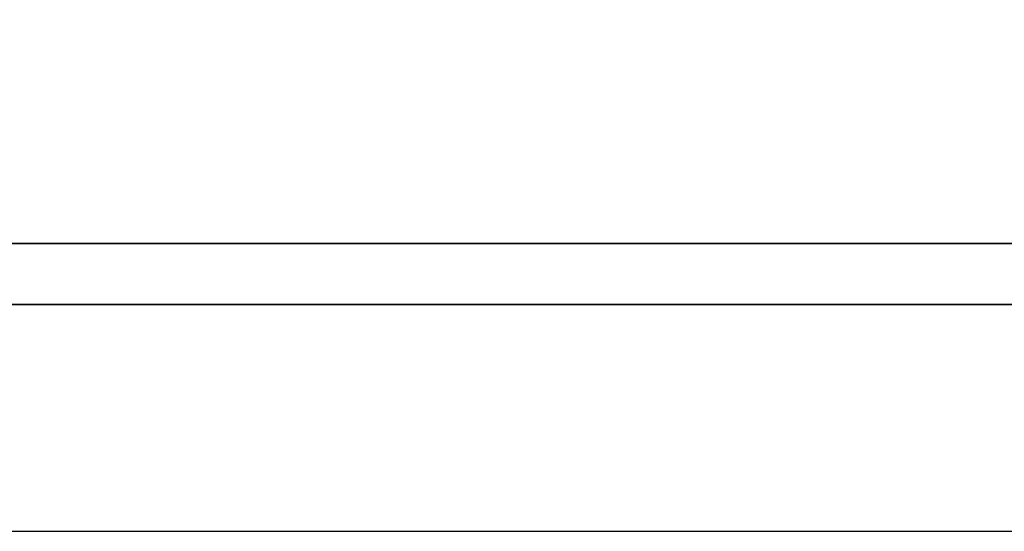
# Model space of a CAD drawing. Header units: millimetres. Extents: x 745 to 1024, y 329 to 423.
# Tile 41 of 56: x 952.562 to 953.134, y 354.535 to 354.832. Entities that reach past the tile are written whole.
import ezdxf

# ---------------------------------------------------------------- set-up
doc = ezdxf.new("R2010")
doc.units = ezdxf.units.MM
doc.header["$LTSCALE"] = 0.15
for name, color, linetype in [('DIM', 4, 'CONTINUOUS'), ('layer 1', 7, 'CONTINUOUS'), ('OUT', 3, 'CONTINUOUS')]:
    doc.layers.add(name, color=color, linetype=linetype)

# ---------------------------------------------------------------- blocks, each defined once
blk = doc.blocks.new('TBI MOTION logo(完整正式版)')
at = {"layer": 'layer 1', "color": 22, "lineweight": 35}
blk.add_open_spline([(75.90875, -9.47875), (75.90875, -9.47875), (75.90875, -12.28625), (75.90875, -12.28625), (75.90875, -12.28625), (75.90875, -12.28625), (75.90875, -12.47875), (75.90875, -12.47875), (75.90875, -12.47875), (75.90875, -12.47875), (75.71625, -12.47875), (75.71625, -12.47875), (75.71625, -12.47875), (75.71625, -12.47875), (-88.32875, -12.47875), (-88.32875, -12.47875), (-88.32875, -12.47875), (-88.32875, -12.47875), (-88.32875, -13.29375), (-88.32875, -13.29375), (-88.32875, -13.29375), (-88.32875, -13.29375), (82.89125, -13.29375), (82.89125, -13.29375), (82.89125, -13.29375), (82.89125, -13.29375), (75.90875, -9.47875), (75.90875, -9.47875)], degree=3, knots=[0, 0, 0, 0, 0.14285714, 0.14285714, 0.14285714, 0.14285715, 0.28571429, 0.28571429, 0.28571429, 0.2857143, 0.42857143, 0.42857143, 0.42857143, 0.42857144, 0.57142857, 0.57142857, 0.57142857, 0.57142858, 0.71428571, 0.71428571, 0.71428571, 0.71428572, 0.85714286, 0.85714286, 0.85714286, 0.85714287, 1, 1, 1, 1], dxfattribs=at)

msp = doc.modelspace()

# ---------------------------------------------------------------- linework, layer by layer
at = {"layer": 'OUT', "color": 7}
msp.add_line((945.03977, 354.53476), (955.58567, 354.53476), dxfattribs=at)

# ---------------------------------------------------------------- block references
at = {"layer": 'DIM', "color": 7, "xscale": 0.0433753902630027, "yscale": 0.0433753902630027, "zscale": 0.0433753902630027}
msp.add_blockref('TBI MOTION logo(完整正式版)', (951.66274, 355.24323), dxfattribs=at)

doc.saveas('drawing.dxf')
